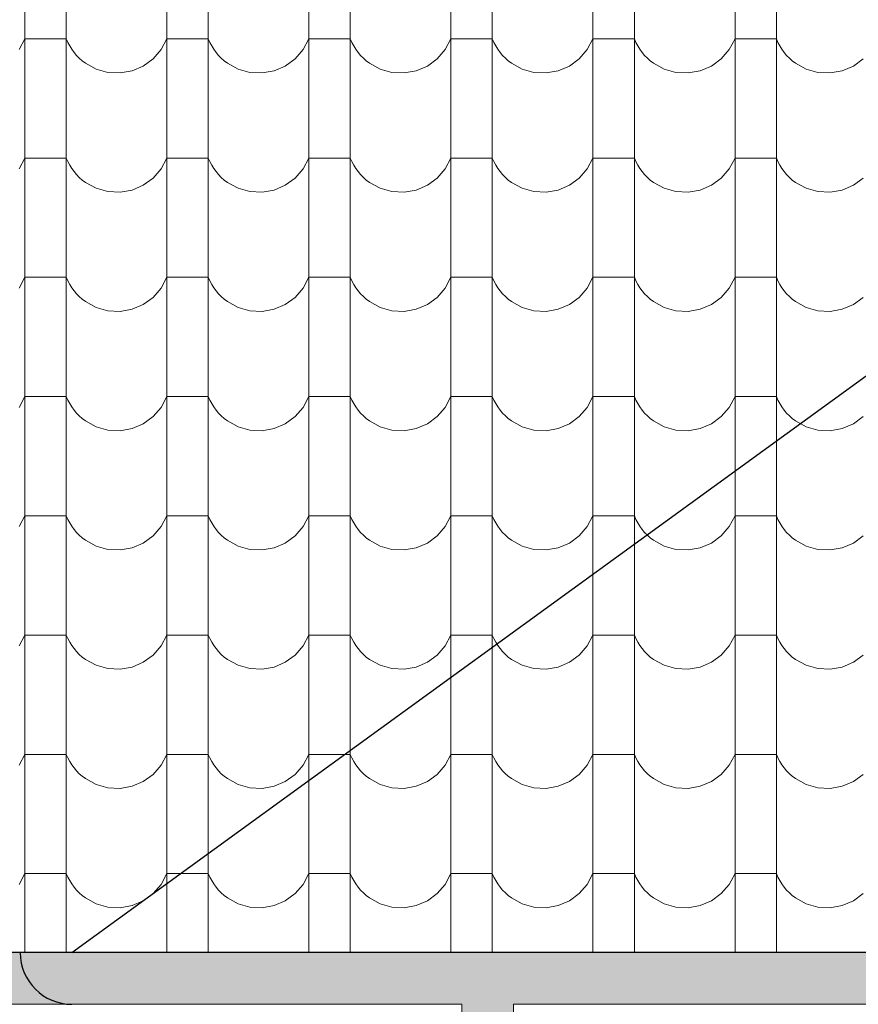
# Model space of a CAD drawing. Header units: millimetres. Extents: x -61343 to 9939, y -6894 to 7453.
# Tile 157 of 255: x -5345 to -5150, y -3588 to -3360. Entities that reach past the tile are written whole.
import ezdxf

# ---------------------------------------------------------------- set-up
doc = ezdxf.new("R2010")
doc.units = ezdxf.units.MM
doc.header["$MEASUREMENT"] = 0
doc.layers.add('810-G Ogólne', color=7, linetype='Continuous')
doc.layers.add('990-D Import IFC', color=7, linetype='Continuous')

# ---------------------------------------------------------------- blocks, each defined once
blk = doc.blocks.new('*X1822', base_point=(515069.4, 47309.9))
at = {"layer": '990-D Import IFC', "color": 251, "linetype": 'Continuous', "lineweight": 13, "true_color": 0x6a6a6a}
for p, q in [((547361.4, -17508.1), (547361.4, -17785.1)), ((547457.5, -17508.1), (547457.5, -17785.1)), ((547691.4, -17508.1), (547691.4, -17785.1)), ((547787.5, -17508.1), (547787.5, -17785.1)), ((548021.4, -17508.1), (548021.4, -17785.1)), ((548117.5, -17508.1), (548117.5, -17785.1)), ((548351.4, -17508.1), (548351.4, -17785.1)), ((548447.5, -17508.1), (548447.5, -17785.1)), ((548681.4, -17508.1), (548681.4, -17785.1)), ((548777.5, -17508.1), (548777.5, -17785.1)), ((549011.4, -17508.1), (549011.4, -17785.1)), ((549107.5, -17508.1), (549107.5, -17785.1)), ((547348.1, -17641.2), (547361.4, -17616.2)), ((547409.4, -17616.2), (547361.4, -17616.2)), ((547457.5, -17616.2), (547409.4, -17616.2)), ((547457.5, -17616.2), (547461.1, -17624.5)), ((547461.1, -17624.5), (547465.4, -17632.6)), ((547465.4, -17632.6), (547470.2, -17640.3)), ((547678.1, -17641.2), (547691.4, -17616.2)), ((547739.4, -17616.2), (547691.4, -17616.2)), ((547787.5, -17616.2), (547739.4, -17616.2)), ((547787.5, -17616.2), (547791.1, -17624.5)), ((547791.1, -17624.5), (547795.4, -17632.6)), ((547795.4, -17632.6), (547800.2, -17640.3)), ((548008.1, -17641.2), (548021.4, -17616.2)), ((548069.4, -17616.2), (548021.4, -17616.2)), ((548117.5, -17616.2), (548069.4, -17616.2)), ((548117.5, -17616.2), (548121.1, -17624.5)), ((548121.1, -17624.5), (548125.4, -17632.6)), ((548125.4, -17632.6), (548130.2, -17640.3)), ((548338.1, -17641.2), (548351.4, -17616.2)), ((548399.4, -17616.2), (548351.4, -17616.2)), ((548447.5, -17616.2), (548399.4, -17616.2)), ((548447.5, -17616.2), (548451.1, -17624.5)), ((548451.1, -17624.5), (548455.4, -17632.6)), ((548455.4, -17632.6), (548460.2, -17640.3)), ((548668.1, -17641.2), (548681.4, -17616.2)), ((548729.4, -17616.2), (548681.4, -17616.2)), ((548777.5, -17616.2), (548729.4, -17616.2)), ((548777.5, -17616.2), (548781.1, -17624.5)), ((548781.1, -17624.5), (548785.4, -17632.6)), ((548785.4, -17632.6), (548790.2, -17640.3)), ((548998.1, -17641.2), (549011.4, -17616.2)), ((549059.4, -17616.2), (549011.4, -17616.2)), ((549107.5, -17616.2), (549059.4, -17616.2)), ((549107.5, -17616.2), (549111.1, -17624.5)), ((549111.1, -17624.5), (549115.4, -17632.6)), ((549115.4, -17632.6), (549120.2, -17640.3)), ((547470.2, -17640.3), (547475.5, -17647.7)), ((547475.5, -17647.7), (547481.4, -17654.6)), ((547481.4, -17654.6), (547487.8, -17661.1)), ((547659.4, -17662.7), (547678.1, -17641.2)), ((547800.2, -17640.3), (547805.5, -17647.7)), ((547805.5, -17647.7), (547811.4, -17654.6)), ((547811.4, -17654.6), (547817.8, -17661.1)), ((547989.4, -17662.7), (548008.1, -17641.2)), ((548130.2, -17640.3), (548135.5, -17647.7)), ((548135.5, -17647.7), (548141.4, -17654.6)), ((548141.4, -17654.6), (548147.8, -17661.1)), ((548319.4, -17662.7), (548338.1, -17641.2)), ((548460.2, -17640.3), (548465.5, -17647.7)), ((548465.5, -17647.7), (548471.4, -17654.6)), ((548471.4, -17654.6), (548477.8, -17661.1)), ((548649.4, -17662.7), (548668.1, -17641.2)), ((548790.2, -17640.3), (548795.5, -17647.7)), ((548795.5, -17647.7), (548801.4, -17654.6)), ((548801.4, -17654.6), (548807.8, -17661.1)), ((548979.4, -17662.7), (548998.1, -17641.2)), ((549120.2, -17640.3), (549125.5, -17647.7)), ((549125.5, -17647.7), (549131.4, -17654.6)), ((549131.4, -17654.6), (549137.8, -17661.1)), ((547487.8, -17661.1), (547494.6, -17667.2)), ((547494.6, -17667.2), (547501.9, -17672.7)), ((547501.9, -17672.7), (547526.7, -17686.4)), ((547636.5, -17679.4), (547659.4, -17662.7)), ((547817.8, -17661.1), (547824.6, -17667.2)), ((547824.6, -17667.2), (547831.9, -17672.7)), ((547831.9, -17672.7), (547856.7, -17686.4)), ((547966.5, -17679.4), (547989.4, -17662.7)), ((548147.8, -17661.1), (548154.6, -17667.2)), ((548154.6, -17667.2), (548161.9, -17672.7)), ((548161.9, -17672.7), (548186.7, -17686.4)), ((548296.5, -17679.4), (548319.4, -17662.7)), ((548477.8, -17661.1), (548484.6, -17667.2)), ((548484.6, -17667.2), (548491.9, -17672.7)), ((548491.9, -17672.7), (548516.7, -17686.4)), ((548626.5, -17679.4), (548649.4, -17662.7)), ((548807.8, -17661.1), (548814.6, -17667.2)), ((548814.6, -17667.2), (548821.9, -17672.7)), ((548821.9, -17672.7), (548846.7, -17686.4)), ((548956.5, -17679.4), (548979.4, -17662.7)), ((549137.8, -17661.1), (549144.6, -17667.2)), ((549144.6, -17667.2), (549151.9, -17672.7)), ((549151.9, -17672.7), (549176.7, -17686.4)), ((549286.5, -17679.4), (549309.4, -17662.7)), ((547526.7, -17686.4), (547554.1, -17694.1)), ((547554.1, -17694.1), (547582.4, -17695.5)), ((547582.4, -17695.5), (547610.4, -17690.5)), ((547610.4, -17690.5), (547636.5, -17679.4)), ((547856.7, -17686.4), (547884.1, -17694.1)), ((547884.1, -17694.1), (547912.4, -17695.5)), ((547912.4, -17695.5), (547940.4, -17690.5)), ((547940.4, -17690.5), (547966.5, -17679.4)), ((548186.7, -17686.4), (548214.1, -17694.1)), ((548214.1, -17694.1), (548242.4, -17695.5)), ((548242.4, -17695.5), (548270.4, -17690.5)), ((548270.4, -17690.5), (548296.5, -17679.4)), ((548516.7, -17686.4), (548544.1, -17694.1)), ((548544.1, -17694.1), (548572.4, -17695.5)), ((548572.4, -17695.5), (548600.4, -17690.5)), ((548600.4, -17690.5), (548626.5, -17679.4)), ((548846.7, -17686.4), (548874.1, -17694.1)), ((548874.1, -17694.1), (548902.4, -17695.5)), ((548902.4, -17695.5), (548930.4, -17690.5)), ((548930.4, -17690.5), (548956.5, -17679.4)), ((549176.7, -17686.4), (549204.1, -17694.1)), ((549204.1, -17694.1), (549232.4, -17695.5)), ((549232.4, -17695.5), (549260.4, -17690.5)), ((549260.4, -17690.5), (549286.5, -17679.4)), ((547361.4, -17785.1), (547361.4, -18062.1)), ((547457.5, -17785.1), (547457.5, -18062.1)), ((547691.4, -17785.1), (547691.4, -18062.1)), ((547787.5, -17785.1), (547787.5, -18062.1)), ((548021.4, -17785.1), (548021.4, -18062.1)), ((548117.5, -17785.1), (548117.5, -18062.1)), ((548351.4, -17785.1), (548351.4, -18062.1)), ((548447.5, -17785.1), (548447.5, -18062.1)), ((548681.4, -17785.1), (548681.4, -18062.1)), ((548777.5, -17785.1), (548777.5, -18062.1)), ((549011.4, -17785.1), (549011.4, -18062.1)), ((549107.5, -17785.1), (549107.5, -18062.1)), ((547348.1, -17918.2), (547361.4, -17893.2)), ((547409.4, -17893.2), (547361.4, -17893.2)), ((547457.5, -17893.2), (547409.4, -17893.2)), ((547457.5, -17893.2), (547461.1, -17901.5)), ((547461.1, -17901.5), (547465.4, -17909.6)), ((547678.1, -17918.2), (547691.4, -17893.2)), ((547739.4, -17893.2), (547691.4, -17893.2)), ((547787.5, -17893.2), (547739.4, -17893.2)), ((547787.5, -17893.2), (547791.1, -17901.5)), ((547791.1, -17901.5), (547795.4, -17909.6)), ((548008.1, -17918.2), (548021.4, -17893.2)), ((548069.4, -17893.2), (548021.4, -17893.2)), ((548117.5, -17893.2), (548069.4, -17893.2)), ((548117.5, -17893.2), (548121.1, -17901.5)), ((548121.1, -17901.5), (548125.4, -17909.6)), ((548338.1, -17918.2), (548351.4, -17893.2)), ((548399.4, -17893.2), (548351.4, -17893.2)), ((548447.5, -17893.2), (548399.4, -17893.2)), ((548447.5, -17893.2), (548451.1, -17901.5)), ((548451.1, -17901.5), (548455.4, -17909.6)), ((548668.1, -17918.2), (548681.4, -17893.2)), ((548729.4, -17893.2), (548681.4, -17893.2)), ((548777.5, -17893.2), (548729.4, -17893.2)), ((548777.5, -17893.2), (548781.1, -17901.5)), ((548781.1, -17901.5), (548785.4, -17909.6)), ((548998.1, -17918.2), (549011.4, -17893.2)), ((549059.4, -17893.2), (549011.4, -17893.2)), ((549107.5, -17893.2), (549059.4, -17893.2)), ((549107.5, -17893.2), (549111.1, -17901.5)), ((549111.1, -17901.5), (549115.4, -17909.6)), ((547465.4, -17909.6), (547470.2, -17917.3)), ((547470.2, -17917.3), (547475.5, -17924.7)), ((547475.5, -17924.7), (547481.4, -17931.6)), ((547659.4, -17939.7), (547678.1, -17918.2)), ((547795.4, -17909.6), (547800.2, -17917.3)), ((547800.2, -17917.3), (547805.5, -17924.7)), ((547805.5, -17924.7), (547811.4, -17931.6)), ((547989.4, -17939.7), (548008.1, -17918.2)), ((548125.4, -17909.6), (548130.2, -17917.3)), ((548130.2, -17917.3), (548135.5, -17924.7)), ((548135.5, -17924.7), (548141.4, -17931.6)), ((548319.4, -17939.7), (548338.1, -17918.2)), ((548455.4, -17909.6), (548460.2, -17917.3)), ((548460.2, -17917.3), (548465.5, -17924.7)), ((548465.5, -17924.7), (548471.4, -17931.6)), ((548649.4, -17939.7), (548668.1, -17918.2)), ((548785.4, -17909.6), (548790.2, -17917.3)), ((548790.2, -17917.3), (548795.5, -17924.7)), ((548795.5, -17924.7), (548801.4, -17931.6)), ((548979.4, -17939.7), (548998.1, -17918.2)), ((549115.4, -17909.6), (549120.2, -17917.3)), ((549120.2, -17917.3), (549125.5, -17924.7)), ((549125.5, -17924.7), (549131.4, -17931.6)), ((547481.4, -17931.6), (547487.8, -17938.1)), ((547487.8, -17938.1), (547494.6, -17944.2)), ((547494.6, -17944.2), (547501.9, -17949.7)), ((547501.9, -17949.7), (547526.7, -17963.4)), ((547636.5, -17956.4), (547659.4, -17939.7)), ((547811.4, -17931.6), (547817.8, -17938.1)), ((547817.8, -17938.1), (547824.6, -17944.2)), ((547824.6, -17944.2), (547831.9, -17949.7)), ((547831.9, -17949.7), (547856.7, -17963.4)), ((547966.5, -17956.4), (547989.4, -17939.7)), ((548141.4, -17931.6), (548147.8, -17938.1)), ((548147.8, -17938.1), (548154.6, -17944.2)), ((548154.6, -17944.2), (548161.9, -17949.7)), ((548161.9, -17949.7), (548186.7, -17963.4)), ((548296.5, -17956.4), (548319.4, -17939.7)), ((548471.4, -17931.6), (548477.8, -17938.1)), ((548477.8, -17938.1), (548484.6, -17944.2)), ((548484.6, -17944.2), (548491.9, -17949.7)), ((548491.9, -17949.7), (548516.7, -17963.4)), ((548626.5, -17956.4), (548649.4, -17939.7)), ((548801.4, -17931.6), (548807.8, -17938.1)), ((548807.8, -17938.1), (548814.6, -17944.2)), ((548814.6, -17944.2), (548821.9, -17949.7)), ((548821.9, -17949.7), (548846.7, -17963.4)), ((548956.5, -17956.4), (548979.4, -17939.7)), ((549131.4, -17931.6), (549137.8, -17938.1)), ((549137.8, -17938.1), (549144.6, -17944.2)), ((549144.6, -17944.2), (549151.9, -17949.7)), ((549151.9, -17949.7), (549176.7, -17963.4)), ((549286.5, -17956.4), (549309.4, -17939.7)), ((547526.7, -17963.4), (547554.1, -17971.1)), ((547554.1, -17971.1), (547582.4, -17972.5)), ((547582.4, -17972.5), (547610.4, -17967.5)), ((547610.4, -17967.5), (547636.5, -17956.4)), ((547856.7, -17963.4), (547884.1, -17971.1)), ((547884.1, -17971.1), (547912.4, -17972.5)), ((547912.4, -17972.5), (547940.4, -17967.5)), ((547940.4, -17967.5), (547966.5, -17956.4)), ((548186.7, -17963.4), (548214.1, -17971.1)), ((548214.1, -17971.1), (548242.4, -17972.5)), ((548242.4, -17972.5), (548270.4, -17967.5)), ((548270.4, -17967.5), (548296.5, -17956.4)), ((548516.7, -17963.4), (548544.1, -17971.1)), ((548544.1, -17971.1), (548572.4, -17972.5)), ((548572.4, -17972.5), (548600.4, -17967.5)), ((548600.4, -17967.5), (548626.5, -17956.4)), ((548846.7, -17963.4), (548874.1, -17971.1)), ((548874.1, -17971.1), (548902.4, -17972.5)), ((548902.4, -17972.5), (548930.4, -17967.5)), ((548930.4, -17967.5), (548956.5, -17956.4)), ((549176.7, -17963.4), (549204.1, -17971.1)), ((549204.1, -17971.1), (549232.4, -17972.5)), ((549232.4, -17972.5), (549260.4, -17967.5)), ((549260.4, -17967.5), (549286.5, -17956.4)), ((547361.4, -18062.1), (547361.4, -18339.1)), ((547457.5, -18062.1), (547457.5, -18339.1)), ((547691.4, -18062.1), (547691.4, -18339.1)), ((547787.5, -18062.1), (547787.5, -18339.1)), ((548021.4, -18062.1), (548021.4, -18339.1)), ((548117.5, -18062.1), (548117.5, -18339.1)), ((548351.4, -18062.1), (548351.4, -18339.1)), ((548447.5, -18062.1), (548447.5, -18339.1)), ((548681.4, -18062.1), (548681.4, -18339.1)), ((548777.5, -18062.1), (548777.5, -18339.1)), ((549011.4, -18062.1), (549011.4, -18339.1)), ((549107.5, -18062.1), (549107.5, -18339.1)), ((547348.1, -18195.2), (547361.4, -18170.2)), ((547409.4, -18170.2), (547361.4, -18170.2)), ((547457.5, -18170.2), (547409.4, -18170.2)), ((547457.5, -18170.2), (547461.1, -18178.5)), ((547461.1, -18178.5), (547465.4, -18186.6)), ((547678.1, -18195.2), (547691.4, -18170.2)), ((547739.4, -18170.2), (547691.4, -18170.2)), ((547787.5, -18170.2), (547739.4, -18170.2)), ((547787.5, -18170.2), (547791.1, -18178.5)), ((547791.1, -18178.5), (547795.4, -18186.6)), ((548008.1, -18195.2), (548021.4, -18170.2)), ((548069.4, -18170.2), (548021.4, -18170.2)), ((548117.5, -18170.2), (548069.4, -18170.2)), ((548117.5, -18170.2), (548121.1, -18178.5)), ((548121.1, -18178.5), (548125.4, -18186.6)), ((548338.1, -18195.2), (548351.4, -18170.2)), ((548399.4, -18170.2), (548351.4, -18170.2)), ((548447.5, -18170.2), (548399.4, -18170.2)), ((548447.5, -18170.2), (548451.1, -18178.5)), ((548451.1, -18178.5), (548455.4, -18186.6)), ((548668.1, -18195.2), (548681.4, -18170.2)), ((548729.4, -18170.2), (548681.4, -18170.2)), ((548777.5, -18170.2), (548729.4, -18170.2)), ((548777.5, -18170.2), (548781.1, -18178.5)), ((548781.1, -18178.5), (548785.4, -18186.6)), ((548998.1, -18195.2), (549011.4, -18170.2)), ((549059.4, -18170.2), (549011.4, -18170.2)), ((549107.5, -18170.2), (549059.4, -18170.2)), ((549107.5, -18170.2), (549111.1, -18178.5)), ((549111.1, -18178.5), (549115.4, -18186.6)), ((547465.4, -18186.6), (547470.2, -18194.3)), ((547470.2, -18194.3), (547475.5, -18201.7)), ((547475.5, -18201.7), (547481.4, -18208.6)), ((547659.4, -18216.7), (547678.1, -18195.2)), ((547795.4, -18186.6), (547800.2, -18194.3)), ((547800.2, -18194.3), (547805.5, -18201.7)), ((547805.5, -18201.7), (547811.4, -18208.6)), ((547989.4, -18216.7), (548008.1, -18195.2)), ((548125.4, -18186.6), (548130.2, -18194.3)), ((548130.2, -18194.3), (548135.5, -18201.7)), ((548135.5, -18201.7), (548141.4, -18208.6)), ((548319.4, -18216.7), (548338.1, -18195.2)), ((548455.4, -18186.6), (548460.2, -18194.3)), ((548460.2, -18194.3), (548465.5, -18201.7)), ((548465.5, -18201.7), (548471.4, -18208.6)), ((548649.4, -18216.7), (548668.1, -18195.2)), ((548785.4, -18186.6), (548790.2, -18194.3)), ((548790.2, -18194.3), (548795.5, -18201.7)), ((548795.5, -18201.7), (548801.4, -18208.6)), ((548979.4, -18216.7), (548998.1, -18195.2)), ((549115.4, -18186.6), (549120.2, -18194.3)), ((549120.2, -18194.3), (549125.5, -18201.7)), ((549125.5, -18201.7), (549131.4, -18208.6)), ((547481.4, -18208.6), (547487.8, -18215.1)), ((547487.8, -18215.1), (547494.6, -18221.2)), ((547494.6, -18221.2), (547501.9, -18226.7)), ((547501.9, -18226.7), (547526.7, -18240.4)), ((547636.5, -18233.4), (547659.4, -18216.7)), ((547811.4, -18208.6), (547817.8, -18215.1)), ((547817.8, -18215.1), (547824.6, -18221.2)), ((547824.6, -18221.2), (547831.9, -18226.7)), ((547831.9, -18226.7), (547856.7, -18240.4)), ((547966.5, -18233.4), (547989.4, -18216.7)), ((548141.4, -18208.6), (548147.8, -18215.1)), ((548147.8, -18215.1), (548154.6, -18221.2)), ((548154.6, -18221.2), (548161.9, -18226.7)), ((548161.9, -18226.7), (548186.7, -18240.4)), ((548296.5, -18233.4), (548319.4, -18216.7)), ((548471.4, -18208.6), (548477.8, -18215.1)), ((548477.8, -18215.1), (548484.6, -18221.2)), ((548484.6, -18221.2), (548491.9, -18226.7)), ((548491.9, -18226.7), (548516.7, -18240.4)), ((548626.5, -18233.4), (548649.4, -18216.7)), ((548801.4, -18208.6), (548807.8, -18215.1)), ((548807.8, -18215.1), (548814.6, -18221.2)), ((548814.6, -18221.2), (548821.9, -18226.7)), ((548821.9, -18226.7), (548846.7, -18240.4)), ((548956.5, -18233.4), (548979.4, -18216.7)), ((549131.4, -18208.6), (549137.8, -18215.1)), ((549137.8, -18215.1), (549144.6, -18221.2)), ((549144.6, -18221.2), (549151.9, -18226.7)), ((549151.9, -18226.7), (549176.7, -18240.4)), ((549286.5, -18233.4), (549309.4, -18216.7)), ((547526.7, -18240.4), (547554.1, -18248.1)), ((547554.1, -18248.1), (547582.4, -18249.5)), ((547582.4, -18249.5), (547610.4, -18244.5)), ((547610.4, -18244.5), (547636.5, -18233.4)), ((547856.7, -18240.4), (547884.1, -18248.1)), ((547884.1, -18248.1), (547912.4, -18249.5)), ((547912.4, -18249.5), (547940.4, -18244.5)), ((547940.4, -18244.5), (547966.5, -18233.4)), ((548186.7, -18240.4), (548214.1, -18248.1)), ((548214.1, -18248.1), (548242.4, -18249.5)), ((548242.4, -18249.5), (548270.4, -18244.5)), ((548270.4, -18244.5), (548296.5, -18233.4)), ((548516.7, -18240.4), (548544.1, -18248.1)), ((548544.1, -18248.1), (548572.4, -18249.5)), ((548572.4, -18249.5), (548600.4, -18244.5)), ((548600.4, -18244.5), (548626.5, -18233.4)), ((548846.7, -18240.4), (548874.1, -18248.1)), ((548874.1, -18248.1), (548902.4, -18249.5)), ((548902.4, -18249.5), (548930.4, -18244.5)), ((548930.4, -18244.5), (548956.5, -18233.4)), ((549176.7, -18240.4), (549204.1, -18248.1)), ((549204.1, -18248.1), (549232.4, -18249.5)), ((549232.4, -18249.5), (549260.4, -18244.5)), ((549260.4, -18244.5), (549286.5, -18233.4)), ((547361.4, -18339.1), (547361.4, -18616.1)), ((547457.5, -18339.1), (547457.5, -18616.1)), ((547691.4, -18339.1), (547691.4, -18616.1)), ((547787.5, -18339.1), (547787.5, -18616.1)), ((548021.4, -18339.1), (548021.4, -18616.1)), ((548117.5, -18339.1), (548117.5, -18616.1)), ((548351.4, -18339.1), (548351.4, -18616.1)), ((548447.5, -18339.1), (548447.5, -18616.1)), ((548681.4, -18339.1), (548681.4, -18616.1)), ((548777.5, -18339.1), (548777.5, -18616.1)), ((549011.4, -18339.1), (549011.4, -18616.1)), ((549107.5, -18339.1), (549107.5, -18616.1)), ((547348.1, -18472.2), (547361.4, -18447.2)), ((547409.4, -18447.2), (547361.4, -18447.2)), ((547457.5, -18447.2), (547409.4, -18447.2)), ((547457.5, -18447.2), (547461.1, -18455.5)), ((547461.1, -18455.5), (547465.4, -18463.6)), ((547678.1, -18472.2), (547691.4, -18447.2)), ((547739.4, -18447.2), (547691.4, -18447.2)), ((547787.5, -18447.2), (547739.4, -18447.2)), ((547787.5, -18447.2), (547791.1, -18455.5)), ((547791.1, -18455.5), (547795.4, -18463.6)), ((548008.1, -18472.2), (548021.4, -18447.2)), ((548069.4, -18447.2), (548021.4, -18447.2)), ((548117.5, -18447.2), (548069.4, -18447.2)), ((548117.5, -18447.2), (548121.1, -18455.5)), ((548121.1, -18455.5), (548125.4, -18463.6)), ((548338.1, -18472.2), (548351.4, -18447.2)), ((548399.4, -18447.2), (548351.4, -18447.2)), ((548447.5, -18447.2), (548399.4, -18447.2)), ((548447.5, -18447.2), (548451.1, -18455.5)), ((548451.1, -18455.5), (548455.4, -18463.6)), ((548668.1, -18472.2), (548681.4, -18447.2)), ((548729.4, -18447.2), (548681.4, -18447.2)), ((548777.5, -18447.2), (548729.4, -18447.2)), ((548777.5, -18447.2), (548781.1, -18455.5)), ((548781.1, -18455.5), (548785.4, -18463.6)), ((548998.1, -18472.2), (549011.4, -18447.2)), ((549059.4, -18447.2), (549011.4, -18447.2)), ((549107.5, -18447.2), (549059.4, -18447.2)), ((549107.5, -18447.2), (549111.1, -18455.5)), ((549111.1, -18455.5), (549115.4, -18463.6)), ((547465.4, -18463.6), (547470.2, -18471.3)), ((547470.2, -18471.3), (547475.5, -18478.7)), ((547475.5, -18478.7), (547481.4, -18485.6)), ((547659.4, -18493.7), (547678.1, -18472.2)), ((547795.4, -18463.6), (547800.2, -18471.3)), ((547800.2, -18471.3), (547805.5, -18478.7)), ((547805.5, -18478.7), (547811.4, -18485.6)), ((547989.4, -18493.7), (548008.1, -18472.2)), ((548125.4, -18463.6), (548130.2, -18471.3)), ((548130.2, -18471.3), (548135.5, -18478.7)), ((548135.5, -18478.7), (548141.4, -18485.6)), ((548319.4, -18493.7), (548338.1, -18472.2)), ((548455.4, -18463.6), (548460.2, -18471.3)), ((548460.2, -18471.3), (548465.5, -18478.7)), ((548465.5, -18478.7), (548471.4, -18485.6)), ((548649.4, -18493.7), (548668.1, -18472.2)), ((548785.4, -18463.6), (548790.2, -18471.3)), ((548790.2, -18471.3), (548795.5, -18478.7)), ((548795.5, -18478.7), (548801.4, -18485.6)), ((548979.4, -18493.7), (548998.1, -18472.2)), ((549115.4, -18463.6), (549120.2, -18471.3)), ((549120.2, -18471.3), (549125.5, -18478.7)), ((549125.5, -18478.7), (549131.4, -18485.6)), ((547481.4, -18485.6), (547487.8, -18492.1)), ((547487.8, -18492.1), (547494.6, -18498.2)), ((547494.6, -18498.2), (547501.9, -18503.7)), ((547636.5, -18510.4), (547659.4, -18493.7)), ((547811.4, -18485.6), (547817.8, -18492.1)), ((547817.8, -18492.1), (547824.6, -18498.2)), ((547824.6, -18498.2), (547831.9, -18503.7)), ((547966.5, -18510.4), (547989.4, -18493.7)), ((548141.4, -18485.6), (548147.8, -18492.1)), ((548147.8, -18492.1), (548154.6, -18498.2)), ((548154.6, -18498.2), (548161.9, -18503.7)), ((548296.5, -18510.4), (548319.4, -18493.7)), ((548471.4, -18485.6), (548477.8, -18492.1)), ((548477.8, -18492.1), (548484.6, -18498.2)), ((548484.6, -18498.2), (548491.9, -18503.7)), ((548626.5, -18510.4), (548649.4, -18493.7)), ((548801.4, -18485.6), (548807.8, -18492.1)), ((548807.8, -18492.1), (548814.6, -18498.2)), ((548814.6, -18498.2), (548821.9, -18503.7)), ((548956.5, -18510.4), (548979.4, -18493.7)), ((549131.4, -18485.6), (549137.8, -18492.1)), ((549137.8, -18492.1), (549144.6, -18498.2)), ((549144.6, -18498.2), (549151.9, -18503.7)), ((549286.5, -18510.4), (549309.4, -18493.7)), ((547501.9, -18503.7), (547526.7, -18517.4)), ((547526.7, -18517.4), (547554.1, -18525.1)), ((547554.1, -18525.1), (547582.4, -18526.5)), ((547582.4, -18526.5), (547610.4, -18521.5)), ((547610.4, -18521.5), (547636.5, -18510.4)), ((547831.9, -18503.7), (547856.7, -18517.4)), ((547856.7, -18517.4), (547884.1, -18525.1)), ((547884.1, -18525.1), (547912.4, -18526.5)), ((547912.4, -18526.5), (547940.4, -18521.5)), ((547940.4, -18521.5), (547966.5, -18510.4)), ((548161.9, -18503.7), (548186.7, -18517.4)), ((548186.7, -18517.4), (548214.1, -18525.1)), ((548214.1, -18525.1), (548242.4, -18526.5)), ((548242.4, -18526.5), (548270.4, -18521.5)), ((548270.4, -18521.5), (548296.5, -18510.4)), ((548491.9, -18503.7), (548516.7, -18517.4)), ((548516.7, -18517.4), (548544.1, -18525.1)), ((548544.1, -18525.1), (548572.4, -18526.5)), ((548572.4, -18526.5), (548600.4, -18521.5)), ((548600.4, -18521.5), (548626.5, -18510.4)), ((548821.9, -18503.7), (548846.7, -18517.4)), ((548846.7, -18517.4), (548874.1, -18525.1)), ((548874.1, -18525.1), (548902.4, -18526.5)), ((548902.4, -18526.5), (548930.4, -18521.5)), ((548930.4, -18521.5), (548956.5, -18510.4)), ((549151.9, -18503.7), (549176.7, -18517.4)), ((549176.7, -18517.4), (549204.1, -18525.1)), ((549204.1, -18525.1), (549232.4, -18526.5)), ((549232.4, -18526.5), (549260.4, -18521.5)), ((549260.4, -18521.5), (549286.5, -18510.4)), ((547361.4, -18616.1), (547361.4, -18893.1)), ((547457.5, -18616.1), (547457.5, -18893.1)), ((547691.4, -18616.1), (547691.4, -18893.1)), ((547787.5, -18616.1), (547787.5, -18893.1)), ((548021.4, -18616.1), (548021.4, -18893.1)), ((548117.5, -18616.1), (548117.5, -18893.1)), ((548351.4, -18616.1), (548351.4, -18893.1)), ((548447.5, -18616.1), (548447.5, -18893.1)), ((548681.4, -18616.1), (548681.4, -18893.1)), ((548777.5, -18616.1), (548777.5, -18893.1)), ((549011.4, -18616.1), (549011.4, -18893.1)), ((549107.5, -18616.1), (549107.5, -18893.1)), ((547348.1, -18749.2), (547361.4, -18724.2)), ((547409.4, -18724.2), (547361.4, -18724.2)), ((547457.5, -18724.2), (547409.4, -18724.2)), ((547457.5, -18724.2), (547461.1, -18732.5)), ((547678.1, -18749.2), (547691.4, -18724.2)), ((547739.4, -18724.2), (547691.4, -18724.2)), ((547787.5, -18724.2), (547739.4, -18724.2)), ((547787.5, -18724.2), (547791.1, -18732.5)), ((548008.1, -18749.2), (548021.4, -18724.2)), ((548069.4, -18724.2), (548021.4, -18724.2)), ((548117.5, -18724.2), (548069.4, -18724.2)), ((548117.5, -18724.2), (548121.1, -18732.5)), ((548338.1, -18749.2), (548351.4, -18724.2)), ((548399.4, -18724.2), (548351.4, -18724.2)), ((548447.5, -18724.2), (548399.4, -18724.2)), ((548447.5, -18724.2), (548451.1, -18732.5)), ((548668.1, -18749.2), (548681.4, -18724.2)), ((548729.4, -18724.2), (548681.4, -18724.2)), ((548777.5, -18724.2), (548729.4, -18724.2)), ((548777.5, -18724.2), (548781.1, -18732.5)), ((548998.1, -18749.2), (549011.4, -18724.2)), ((549059.4, -18724.2), (549011.4, -18724.2)), ((549107.5, -18724.2), (549059.4, -18724.2)), ((549107.5, -18724.2), (549111.1, -18732.5)), ((547461.1, -18732.5), (547465.4, -18740.6)), ((547465.4, -18740.6), (547470.2, -18748.3)), ((547470.2, -18748.3), (547475.5, -18755.7)), ((547659.4, -18770.7), (547678.1, -18749.2)), ((547791.1, -18732.5), (547795.4, -18740.6)), ((547795.4, -18740.6), (547800.2, -18748.3)), ((547800.2, -18748.3), (547805.5, -18755.7)), ((547989.4, -18770.7), (548008.1, -18749.2)), ((548121.1, -18732.5), (548125.4, -18740.6)), ((548125.4, -18740.6), (548130.2, -18748.3)), ((548130.2, -18748.3), (548135.5, -18755.7)), ((548319.4, -18770.7), (548338.1, -18749.2)), ((548451.1, -18732.5), (548455.4, -18740.6)), ((548455.4, -18740.6), (548460.2, -18748.3)), ((548460.2, -18748.3), (548465.5, -18755.7)), ((548649.4, -18770.7), (548668.1, -18749.2)), ((548781.1, -18732.5), (548785.4, -18740.6)), ((548785.4, -18740.6), (548790.2, -18748.3)), ((548790.2, -18748.3), (548795.5, -18755.7)), ((548979.4, -18770.7), (548998.1, -18749.2)), ((549111.1, -18732.5), (549115.4, -18740.6)), ((549115.4, -18740.6), (549120.2, -18748.3)), ((549120.2, -18748.3), (549125.5, -18755.7)), ((547475.5, -18755.7), (547481.4, -18762.6)), ((547481.4, -18762.6), (547487.8, -18769.1)), ((547487.8, -18769.1), (547494.6, -18775.2)), ((547494.6, -18775.2), (547501.9, -18780.7)), ((547636.5, -18787.4), (547659.4, -18770.7)), ((547805.5, -18755.7), (547811.4, -18762.6)), ((547811.4, -18762.6), (547817.8, -18769.1)), ((547817.8, -18769.1), (547824.6, -18775.2)), ((547824.6, -18775.2), (547831.9, -18780.7)), ((547966.5, -18787.4), (547989.4, -18770.7)), ((548135.5, -18755.7), (548141.4, -18762.6)), ((548141.4, -18762.6), (548147.8, -18769.1)), ((548147.8, -18769.1), (548154.6, -18775.2)), ((548154.6, -18775.2), (548161.9, -18780.7)), ((548296.5, -18787.4), (548319.4, -18770.7)), ((548465.5, -18755.7), (548471.4, -18762.6)), ((548471.4, -18762.6), (548477.8, -18769.1)), ((548477.8, -18769.1), (548484.6, -18775.2)), ((548484.6, -18775.2), (548491.9, -18780.7)), ((548626.5, -18787.4), (548649.4, -18770.7)), ((548795.5, -18755.7), (548801.4, -18762.6)), ((548801.4, -18762.6), (548807.8, -18769.1)), ((548807.8, -18769.1), (548814.6, -18775.2)), ((548814.6, -18775.2), (548821.9, -18780.7)), ((548956.5, -18787.4), (548979.4, -18770.7)), ((549125.5, -18755.7), (549131.4, -18762.6)), ((549131.4, -18762.6), (549137.8, -18769.1)), ((549137.8, -18769.1), (549144.6, -18775.2)), ((549144.6, -18775.2), (549151.9, -18780.7)), ((549286.5, -18787.4), (549309.4, -18770.7)), ((547501.9, -18780.7), (547526.7, -18794.4)), ((547526.7, -18794.4), (547554.1, -18802.1)), ((547582.4, -18803.5), (547610.4, -18798.5)), ((547610.4, -18798.5), (547636.5, -18787.4)), ((547831.9, -18780.7), (547856.7, -18794.4)), ((547856.7, -18794.4), (547884.1, -18802.1)), ((547912.4, -18803.5), (547940.4, -18798.5)), ((547940.4, -18798.5), (547966.5, -18787.4)), ((548161.9, -18780.7), (548186.7, -18794.4)), ((548186.7, -18794.4), (548214.1, -18802.1)), ((548242.4, -18803.5), (548270.4, -18798.5)), ((548270.4, -18798.5), (548296.5, -18787.4)), ((548491.9, -18780.7), (548516.7, -18794.4)), ((548516.7, -18794.4), (548544.1, -18802.1)), ((548572.4, -18803.5), (548600.4, -18798.5)), ((548600.4, -18798.5), (548626.5, -18787.4)), ((548821.9, -18780.7), (548846.7, -18794.4)), ((548846.7, -18794.4), (548874.1, -18802.1)), ((548902.4, -18803.5), (548930.4, -18798.5)), ((548930.4, -18798.5), (548956.5, -18787.4)), ((549151.9, -18780.7), (549176.7, -18794.4)), ((549176.7, -18794.4), (549204.1, -18802.1)), ((549232.4, -18803.5), (549260.4, -18798.5)), ((549260.4, -18798.5), (549286.5, -18787.4)), ((547554.1, -18802.1), (547582.4, -18803.5)), ((547884.1, -18802.1), (547912.4, -18803.5)), ((548214.1, -18802.1), (548242.4, -18803.5)), ((548544.1, -18802.1), (548572.4, -18803.5)), ((548874.1, -18802.1), (548902.4, -18803.5)), ((549204.1, -18802.1), (549232.4, -18803.5)), ((547361.4, -18893.1), (547361.4, -19170.1)), ((547457.5, -18893.1), (547457.5, -19170.1)), ((547691.4, -18893.1), (547691.4, -19170.1)), ((547787.5, -18893.1), (547787.5, -19170.1)), ((548021.4, -18893.1), (548021.4, -19170.1)), ((548117.5, -18893.1), (548117.5, -19170.1)), ((548351.4, -18893.1), (548351.4, -19170.1)), ((548447.5, -18893.1), (548447.5, -19170.1)), ((548681.4, -18893.1), (548681.4, -19170.1)), ((548777.5, -18893.1), (548777.5, -19170.1)), ((549011.4, -18893.1), (549011.4, -19170.1)), ((549107.5, -18893.1), (549107.5, -19170.1)), ((547348.1, -19026.2), (547361.4, -19001.2)), ((547409.4, -19001.2), (547361.4, -19001.2)), ((547457.5, -19001.2), (547409.4, -19001.2)), ((547457.5, -19001.2), (547461.1, -19009.5)), ((547678.1, -19026.2), (547691.4, -19001.2)), ((547739.4, -19001.2), (547691.4, -19001.2)), ((547787.5, -19001.2), (547739.4, -19001.2)), ((547787.5, -19001.2), (547791.1, -19009.5)), ((548008.1, -19026.2), (548021.4, -19001.2)), ((548069.4, -19001.2), (548021.4, -19001.2)), ((548117.5, -19001.2), (548069.4, -19001.2)), ((548117.5, -19001.2), (548121.1, -19009.5)), ((548338.1, -19026.2), (548351.4, -19001.2)), ((548399.4, -19001.2), (548351.4, -19001.2)), ((548447.5, -19001.2), (548399.4, -19001.2)), ((548447.5, -19001.2), (548451.1, -19009.5)), ((548668.1, -19026.2), (548681.4, -19001.2)), ((548729.4, -19001.2), (548681.4, -19001.2)), ((548777.5, -19001.2), (548729.4, -19001.2)), ((548777.5, -19001.2), (548781.1, -19009.5)), ((548998.1, -19026.2), (549011.4, -19001.2)), ((549059.4, -19001.2), (549011.4, -19001.2)), ((549107.5, -19001.2), (549059.4, -19001.2)), ((549107.5, -19001.2), (549111.1, -19009.5)), ((547461.1, -19009.5), (547465.4, -19017.6)), ((547465.4, -19017.6), (547470.2, -19025.3)), ((547470.2, -19025.3), (547475.5, -19032.7)), ((547659.4, -19047.7), (547678.1, -19026.2)), ((547791.1, -19009.5), (547795.4, -19017.6)), ((547795.4, -19017.6), (547800.2, -19025.3)), ((547800.2, -19025.3), (547805.5, -19032.7)), ((547989.4, -19047.7), (548008.1, -19026.2)), ((548121.1, -19009.5), (548125.4, -19017.6)), ((548125.4, -19017.6), (548130.2, -19025.3)), ((548130.2, -19025.3), (548135.5, -19032.7)), ((548319.4, -19047.7), (548338.1, -19026.2)), ((548451.1, -19009.5), (548455.4, -19017.6)), ((548455.4, -19017.6), (548460.2, -19025.3)), ((548460.2, -19025.3), (548465.5, -19032.7)), ((548649.4, -19047.7), (548668.1, -19026.2)), ((548781.1, -19009.5), (548785.4, -19017.6)), ((548785.4, -19017.6), (548790.2, -19025.3)), ((548790.2, -19025.3), (548795.5, -19032.7)), ((548979.4, -19047.7), (548998.1, -19026.2)), ((549111.1, -19009.5), (549115.4, -19017.6)), ((549115.4, -19017.6), (549120.2, -19025.3)), ((549120.2, -19025.3), (549125.5, -19032.7)), ((547475.5, -19032.7), (547481.4, -19039.6)), ((547481.4, -19039.6), (547487.8, -19046.1)), ((547487.8, -19046.1), (547494.6, -19052.2)), ((547636.5, -19064.4), (547659.4, -19047.7)), ((547805.5, -19032.7), (547811.4, -19039.6)), ((547811.4, -19039.6), (547817.8, -19046.1)), ((547817.8, -19046.1), (547824.6, -19052.2)), ((547966.5, -19064.4), (547989.4, -19047.7)), ((548135.5, -19032.7), (548141.4, -19039.6)), ((548141.4, -19039.6), (548147.8, -19046.1)), ((548147.8, -19046.1), (548154.6, -19052.2)), ((548296.5, -19064.4), (548319.4, -19047.7)), ((548465.5, -19032.7), (548471.4, -19039.6)), ((548471.4, -19039.6), (548477.8, -19046.1)), ((548477.8, -19046.1), (548484.6, -19052.2)), ((548626.5, -19064.4), (548649.4, -19047.7)), ((548795.5, -19032.7), (548801.4, -19039.6)), ((548801.4, -19039.6), (548807.8, -19046.1)), ((548807.8, -19046.1), (548814.6, -19052.2)), ((548956.5, -19064.4), (548979.4, -19047.7)), ((549125.5, -19032.7), (549131.4, -19039.6)), ((549131.4, -19039.6), (549137.8, -19046.1)), ((549137.8, -19046.1), (549144.6, -19052.2)), ((549286.5, -19064.4), (549309.4, -19047.7)), ((547494.6, -19052.2), (547501.9, -19057.7)), ((547501.9, -19057.7), (547526.7, -19071.4)), ((547526.7, -19071.4), (547554.1, -19079.1)), ((547610.4, -19075.5), (547636.5, -19064.4)), ((547824.6, -19052.2), (547831.9, -19057.7)), ((547831.9, -19057.7), (547856.7, -19071.4)), ((547856.7, -19071.4), (547884.1, -19079.1)), ((547940.4, -19075.5), (547966.5, -19064.4)), ((548154.6, -19052.2), (548161.9, -19057.7)), ((548161.9, -19057.7), (548186.7, -19071.4)), ((548186.7, -19071.4), (548214.1, -19079.1)), ((548270.4, -19075.5), (548296.5, -19064.4)), ((548484.6, -19052.2), (548491.9, -19057.7)), ((548491.9, -19057.7), (548516.7, -19071.4)), ((548516.7, -19071.4), (548544.1, -19079.1)), ((548600.4, -19075.5), (548626.5, -19064.4)), ((548814.6, -19052.2), (548821.9, -19057.7)), ((548821.9, -19057.7), (548846.7, -19071.4)), ((548846.7, -19071.4), (548874.1, -19079.1)), ((548930.4, -19075.5), (548956.5, -19064.4)), ((549144.6, -19052.2), (549151.9, -19057.7)), ((549151.9, -19057.7), (549176.7, -19071.4)), ((549176.7, -19071.4), (549204.1, -19079.1)), ((549260.4, -19075.5), (549286.5, -19064.4)), ((547554.1, -19079.1), (547582.4, -19080.5)), ((547582.4, -19080.5), (547610.4, -19075.5)), ((547884.1, -19079.1), (547912.4, -19080.5)), ((547912.4, -19080.5), (547940.4, -19075.5)), ((548214.1, -19079.1), (548242.4, -19080.5)), ((548242.4, -19080.5), (548270.4, -19075.5)), ((548544.1, -19079.1), (548572.4, -19080.5)), ((548572.4, -19080.5), (548600.4, -19075.5)), ((548874.1, -19079.1), (548902.4, -19080.5)), ((548902.4, -19080.5), (548930.4, -19075.5)), ((549204.1, -19079.1), (549232.4, -19080.5)), ((549232.4, -19080.5), (549260.4, -19075.5)), ((547361.4, -19170.1), (547361.4, -19447.1)), ((547457.5, -19170.1), (547457.5, -19447.1)), ((547691.4, -19170.1), (547691.4, -19447.1)), ((547787.5, -19170.1), (547787.5, -19447.1)), ((548021.4, -19170.1), (548021.4, -19447.1)), ((548117.5, -19170.1), (548117.5, -19447.1)), ((548351.4, -19170.1), (548351.4, -19447.1)), ((548447.5, -19170.1), (548447.5, -19447.1)), ((548681.4, -19170.1), (548681.4, -19447.1)), ((548777.5, -19170.1), (548777.5, -19447.1)), ((549011.4, -19170.1), (549011.4, -19447.1)), ((549107.5, -19170.1), (549107.5, -19447.1)), ((547348.1, -19303.2), (547361.4, -19278.2)), ((547409.4, -19278.2), (547361.4, -19278.2)), ((547457.5, -19278.2), (547409.4, -19278.2)), ((547457.5, -19278.2), (547461.1, -19286.5)), ((547678.1, -19303.2), (547691.4, -19278.2)), ((547739.4, -19278.2), (547691.4, -19278.2)), ((547787.5, -19278.2), (547739.4, -19278.2)), ((547787.5, -19278.2), (547791.1, -19286.5)), ((548008.1, -19303.2), (548021.4, -19278.2)), ((548069.4, -19278.2), (548021.4, -19278.2)), ((548117.5, -19278.2), (548069.4, -19278.2)), ((548117.5, -19278.2), (548121.1, -19286.5)), ((548338.1, -19303.2), (548351.4, -19278.2)), ((548399.4, -19278.2), (548351.4, -19278.2)), ((548447.5, -19278.2), (548399.4, -19278.2)), ((548447.5, -19278.2), (548451.1, -19286.5)), ((548668.1, -19303.2), (548681.4, -19278.2)), ((548729.4, -19278.2), (548681.4, -19278.2)), ((548777.5, -19278.2), (548729.4, -19278.2)), ((548777.5, -19278.2), (548781.1, -19286.5)), ((548998.1, -19303.2), (549011.4, -19278.2)), ((549059.4, -19278.2), (549011.4, -19278.2)), ((549107.5, -19278.2), (549059.4, -19278.2)), ((549107.5, -19278.2), (549111.1, -19286.5)), ((547461.1, -19286.5), (547465.4, -19294.6)), ((547465.4, -19294.6), (547470.2, -19302.3)), ((547470.2, -19302.3), (547475.5, -19309.7)), ((547791.1, -19286.5), (547795.4, -19294.6)), ((547795.4, -19294.6), (547800.2, -19302.3)), ((547800.2, -19302.3), (547805.5, -19309.7)), ((548121.1, -19286.5), (548125.4, -19294.6)), ((548125.4, -19294.6), (548130.2, -19302.3)), ((548130.2, -19302.3), (548135.5, -19309.7)), ((548451.1, -19286.5), (548455.4, -19294.6)), ((548455.4, -19294.6), (548460.2, -19302.3)), ((548460.2, -19302.3), (548465.5, -19309.7)), ((548781.1, -19286.5), (548785.4, -19294.6)), ((548785.4, -19294.6), (548790.2, -19302.3)), ((548790.2, -19302.3), (548795.5, -19309.7)), ((549111.1, -19286.5), (549115.4, -19294.6)), ((549115.4, -19294.6), (549120.2, -19302.3)), ((549120.2, -19302.3), (549125.5, -19309.7)), ((547475.5, -19309.7), (547481.4, -19316.6)), ((547481.4, -19316.6), (547487.8, -19323.1)), ((547487.8, -19323.1), (547494.6, -19329.2)), ((547636.5, -19341.4), (547659.4, -19324.7)), ((547659.4, -19324.7), (547678.1, -19303.2)), ((547805.5, -19309.7), (547811.4, -19316.6)), ((547811.4, -19316.6), (547817.8, -19323.1)), ((547817.8, -19323.1), (547824.6, -19329.2)), ((547966.5, -19341.4), (547989.4, -19324.7)), ((547989.4, -19324.7), (548008.1, -19303.2)), ((548135.5, -19309.7), (548141.4, -19316.6)), ((548141.4, -19316.6), (548147.8, -19323.1)), ((548147.8, -19323.1), (548154.6, -19329.2)), ((548296.5, -19341.4), (548319.4, -19324.7)), ((548319.4, -19324.7), (548338.1, -19303.2)), ((548465.5, -19309.7), (548471.4, -19316.6)), ((548471.4, -19316.6), (548477.8, -19323.1)), ((548477.8, -19323.1), (548484.6, -19329.2)), ((548626.5, -19341.4), (548649.4, -19324.7)), ((548649.4, -19324.7), (548668.1, -19303.2)), ((548795.5, -19309.7), (548801.4, -19316.6)), ((548801.4, -19316.6), (548807.8, -19323.1)), ((548807.8, -19323.1), (548814.6, -19329.2)), ((548956.5, -19341.4), (548979.4, -19324.7)), ((548979.4, -19324.7), (548998.1, -19303.2)), ((549125.5, -19309.7), (549131.4, -19316.6)), ((549131.4, -19316.6), (549137.8, -19323.1)), ((549137.8, -19323.1), (549144.6, -19329.2)), ((549286.5, -19341.4), (549309.4, -19324.7)), ((547494.6, -19329.2), (547501.9, -19334.7)), ((547501.9, -19334.7), (547526.7, -19348.4)), ((547526.7, -19348.4), (547554.1, -19356.1)), ((547610.4, -19352.5), (547636.5, -19341.4)), ((547824.6, -19329.2), (547831.9, -19334.7)), ((547831.9, -19334.7), (547856.7, -19348.4)), ((547856.7, -19348.4), (547884.1, -19356.1)), ((547940.4, -19352.5), (547966.5, -19341.4)), ((548154.6, -19329.2), (548161.9, -19334.7)), ((548161.9, -19334.7), (548186.7, -19348.4)), ((548186.7, -19348.4), (548214.1, -19356.1)), ((548270.4, -19352.5), (548296.5, -19341.4)), ((548484.6, -19329.2), (548491.9, -19334.7)), ((548491.9, -19334.7), (548516.7, -19348.4)), ((548516.7, -19348.4), (548544.1, -19356.1)), ((548600.4, -19352.5), (548626.5, -19341.4)), ((548814.6, -19329.2), (548821.9, -19334.7)), ((548821.9, -19334.7), (548846.7, -19348.4)), ((548846.7, -19348.4), (548874.1, -19356.1)), ((548930.4, -19352.5), (548956.5, -19341.4)), ((549144.6, -19329.2), (549151.9, -19334.7)), ((549151.9, -19334.7), (549176.7, -19348.4)), ((549176.7, -19348.4), (549204.1, -19356.1)), ((549260.4, -19352.5), (549286.5, -19341.4)), ((547554.1, -19356.1), (547582.4, -19357.5)), ((547582.4, -19357.5), (547610.4, -19352.5)), ((547884.1, -19356.1), (547912.4, -19357.5)), ((547912.4, -19357.5), (547940.4, -19352.5)), ((548214.1, -19356.1), (548242.4, -19357.5)), ((548242.4, -19357.5), (548270.4, -19352.5)), ((548544.1, -19356.1), (548572.4, -19357.5)), ((548572.4, -19357.5), (548600.4, -19352.5)), ((548874.1, -19356.1), (548902.4, -19357.5)), ((548902.4, -19357.5), (548930.4, -19352.5)), ((549204.1, -19356.1), (549232.4, -19357.5)), ((549232.4, -19357.5), (549260.4, -19352.5)), ((547361.4, -19447.1), (547361.4, -19724.1)), ((547457.5, -19447.1), (547457.5, -19724.1)), ((547691.4, -19447.1), (547691.4, -19724.1)), ((547787.5, -19447.1), (547787.5, -19724.1)), ((548021.4, -19447.1), (548021.4, -19724.1)), ((548117.5, -19447.1), (548117.5, -19724.1)), ((548351.4, -19447.1), (548351.4, -19724.1)), ((548447.5, -19447.1), (548447.5, -19724.1)), ((548681.4, -19447.1), (548681.4, -19724.1)), ((548777.5, -19447.1), (548777.5, -19724.1)), ((549011.4, -19447.1), (549011.4, -19724.1)), ((549107.5, -19447.1), (549107.5, -19724.1)), ((547348.1, -19580.2), (547361.4, -19555.2)), ((547409.4, -19555.2), (547361.4, -19555.2)), ((547457.5, -19555.2), (547409.4, -19555.2)), ((547457.5, -19555.2), (547461.1, -19563.5)), ((547461.1, -19563.5), (547465.4, -19571.6)), ((547465.4, -19571.6), (547470.2, -19579.3)), ((547678.1, -19580.2), (547691.4, -19555.2)), ((547739.4, -19555.2), (547691.4, -19555.2)), ((547787.5, -19555.2), (547739.4, -19555.2)), ((547787.5, -19555.2), (547791.1, -19563.5)), ((547791.1, -19563.5), (547795.4, -19571.6)), ((547795.4, -19571.6), (547800.2, -19579.3)), ((548008.1, -19580.2), (548021.4, -19555.2)), ((548069.4, -19555.2), (548021.4, -19555.2)), ((548117.5, -19555.2), (548069.4, -19555.2)), ((548117.5, -19555.2), (548121.1, -19563.5)), ((548121.1, -19563.5), (548125.4, -19571.6)), ((548125.4, -19571.6), (548130.2, -19579.3)), ((548338.1, -19580.2), (548351.4, -19555.2)), ((548399.4, -19555.2), (548351.4, -19555.2)), ((548447.5, -19555.2), (548399.4, -19555.2)), ((548447.5, -19555.2), (548451.1, -19563.5)), ((548451.1, -19563.5), (548455.4, -19571.6)), ((548455.4, -19571.6), (548460.2, -19579.3)), ((548668.1, -19580.2), (548681.4, -19555.2)), ((548729.4, -19555.2), (548681.4, -19555.2)), ((548777.5, -19555.2), (548729.4, -19555.2)), ((548777.5, -19555.2), (548781.1, -19563.5)), ((548781.1, -19563.5), (548785.4, -19571.6)), ((548785.4, -19571.6), (548790.2, -19579.3)), ((548998.1, -19580.2), (549011.4, -19555.2)), ((549059.4, -19555.2), (549011.4, -19555.2)), ((549107.5, -19555.2), (549059.4, -19555.2)), ((549107.5, -19555.2), (549111.1, -19563.5)), ((549111.1, -19563.5), (549115.4, -19571.6)), ((549115.4, -19571.6), (549120.2, -19579.3)), ((547470.2, -19579.3), (547475.5, -19586.7)), ((547475.5, -19586.7), (547481.4, -19593.6)), ((547481.4, -19593.6), (547487.8, -19600.1)), ((547659.4, -19601.7), (547678.1, -19580.2)), ((547800.2, -19579.3), (547805.5, -19586.7)), ((547805.5, -19586.7), (547811.4, -19593.6)), ((547811.4, -19593.6), (547817.8, -19600.1)), ((547989.4, -19601.7), (548008.1, -19580.2)), ((548130.2, -19579.3), (548135.5, -19586.7)), ((548135.5, -19586.7), (548141.4, -19593.6)), ((548141.4, -19593.6), (548147.8, -19600.1)), ((548319.4, -19601.7), (548338.1, -19580.2)), ((548460.2, -19579.3), (548465.5, -19586.7)), ((548465.5, -19586.7), (548471.4, -19593.6)), ((548471.4, -19593.6), (548477.8, -19600.1)), ((548649.4, -19601.7), (548668.1, -19580.2)), ((548790.2, -19579.3), (548795.5, -19586.7)), ((548795.5, -19586.7), (548801.4, -19593.6)), ((548801.4, -19593.6), (548807.8, -19600.1)), ((548979.4, -19601.7), (548998.1, -19580.2)), ((549120.2, -19579.3), (549125.5, -19586.7)), ((549125.5, -19586.7), (549131.4, -19593.6)), ((549131.4, -19593.6), (549137.8, -19600.1)), ((547487.8, -19600.1), (547494.6, -19606.2)), ((547494.6, -19606.2), (547501.9, -19611.7)), ((547501.9, -19611.7), (547526.7, -19625.4)), ((547610.4, -19629.5), (547636.5, -19618.4)), ((547636.5, -19618.4), (547659.4, -19601.7)), ((547817.8, -19600.1), (547824.6, -19606.2)), ((547824.6, -19606.2), (547831.9, -19611.7)), ((547831.9, -19611.7), (547856.7, -19625.4)), ((547940.4, -19629.5), (547966.5, -19618.4)), ((547966.5, -19618.4), (547989.4, -19601.7)), ((548147.8, -19600.1), (548154.6, -19606.2)), ((548154.6, -19606.2), (548161.9, -19611.7)), ((548161.9, -19611.7), (548186.7, -19625.4)), ((548270.4, -19629.5), (548296.5, -19618.4)), ((548296.5, -19618.4), (548319.4, -19601.7)), ((548477.8, -19600.1), (548484.6, -19606.2)), ((548484.6, -19606.2), (548491.9, -19611.7)), ((548491.9, -19611.7), (548516.7, -19625.4)), ((548600.4, -19629.5), (548626.5, -19618.4)), ((548626.5, -19618.4), (548649.4, -19601.7)), ((548807.8, -19600.1), (548814.6, -19606.2)), ((548814.6, -19606.2), (548821.9, -19611.7)), ((548821.9, -19611.7), (548846.7, -19625.4)), ((548930.4, -19629.5), (548956.5, -19618.4)), ((548956.5, -19618.4), (548979.4, -19601.7)), ((549137.8, -19600.1), (549144.6, -19606.2)), ((549144.6, -19606.2), (549151.9, -19611.7)), ((549151.9, -19611.7), (549176.7, -19625.4)), ((549260.4, -19629.5), (549286.5, -19618.4)), ((549286.5, -19618.4), (549309.4, -19601.7)), ((547526.7, -19625.4), (547554.1, -19633.1)), ((547554.1, -19633.1), (547582.4, -19634.5)), ((547582.4, -19634.5), (547610.4, -19629.5)), ((547856.7, -19625.4), (547884.1, -19633.1)), ((547884.1, -19633.1), (547912.4, -19634.5)), ((547912.4, -19634.5), (547940.4, -19629.5)), ((548186.7, -19625.4), (548214.1, -19633.1)), ((548214.1, -19633.1), (548242.4, -19634.5)), ((548242.4, -19634.5), (548270.4, -19629.5)), ((548516.7, -19625.4), (548544.1, -19633.1)), ((548544.1, -19633.1), (548572.4, -19634.5)), ((548572.4, -19634.5), (548600.4, -19629.5)), ((548846.7, -19625.4), (548874.1, -19633.1)), ((548874.1, -19633.1), (548902.4, -19634.5)), ((548902.4, -19634.5), (548930.4, -19629.5)), ((549176.7, -19625.4), (549204.1, -19633.1)), ((549204.1, -19633.1), (549232.4, -19634.5)), ((549232.4, -19634.5), (549260.4, -19629.5)), ((547361.4, -19724.1), (547361.4, -19738.8)), ((547457.5, -19724.1), (547457.5, -19738.8)), ((547691.4, -19724.1), (547691.4, -19738.8)), ((547787.5, -19724.1), (547787.5, -19738.8)), ((548021.4, -19724.1), (548021.4, -19738.8)), ((548117.5, -19724.1), (548117.5, -19738.8)), ((548351.4, -19724.1), (548351.4, -19738.8)), ((548447.5, -19724.1), (548447.5, -19738.8)), ((548681.4, -19724.1), (548681.4, -19738.8)), ((548777.5, -19724.1), (548777.5, -19738.8)), ((549011.4, -19724.1), (549011.4, -19738.8)), ((549107.5, -19724.1), (549107.5, -19738.8))]:
    blk.add_line(p, q, dxfattribs=at)
blk = doc.blocks.new('Wypełnienie_6_3', base_point=(515069.4, 47309.9))
at = {"layer": '990-D Import IFC', "color": 251, "linetype": 'Continuous', "lineweight": 13, "true_color": 0x6a6a6a}
blk.add_blockref('*X1822', (515069.4, 47309.9), dxfattribs=at)

msp = doc.modelspace()

# ---------------------------------------------------------------- hatches: boundary and pattern name
at = {"layer": '990-D Import IFC', "linetype": 'Continuous', "lineweight": 5, "true_color": 0x7c7f7e}
msp.add_hatch(color=8, dxfattribs=at).paths.add_polyline_path([(-8268.9, -3576.299, 0.1474768), (-8266.9, -3582.932), (-8266.9, -3623.018), (-8229.183, -3646.917), (-8229.183, -4415.044), (-8240.813, -4426.675), (-8232.328, -4435.161), (-8216.9, -4419.733), (-8216.9, -3640.137), (-8256.9, -3614.793), (-8256.9, -3588.299), (-8204.9, -3588.299), (-8204.9, -3624.285), (-8169.183, -3646.917), (-8169.183, -4415.044), (-8180.813, -4426.675), (-8172.328, -4435.161), (-8156.9, -4419.733), (-8156.9, -3640.137), (-8196.9, -3614.793), (-8196.9, -3588.299), (-7046.9, -3588.299), (-7046.9, -3614.793), (-7086.9, -3640.137), (-7086.9, -4419.733), (-7071.473, -4435.161), (-7062.987, -4426.675), (-7074.618, -4415.044), (-7074.618, -3646.917), (-7036.9, -3623.018), (-7036.9, -3588.299), (-6195.516, -3588.299), (-6195.516, -4434.702, 0.8167997), (-6183.514, -4434.702), (-6183.514, -3588.299), (-5242.275, -3588.299), (-5242.275, -4434.702, 0.8167997), (-5230.273, -4434.702), (-5230.273, -3588.299), (-4244.9, -3588.299), (-4244.9, -3614.793), (-4284.9, -3640.137), (-4284.9, -4419.733), (-4269.473, -4435.161), (-4260.987, -4426.675), (-4272.618, -4415.044), (-4272.618, -3646.917), (-4234.9, -3623.018), (-4234.9, -3582.932, 0.1474768), (-4232.9, -3576.299), (-8256.9, -3576.299), (-8266.9, -3576.299)])

# ---------------------------------------------------------------- linework, layer by layer
at = {"layer": '810-G Ogólne', "color": 7, "linetype": 'Continuous', "lineweight": 25}
for p, q in [((-5332.9, -3576.299), (-4788.9, -3181.299)), ((-4232.9, -3576.299), (-8268.9, -3576.299))]:
    msp.add_line(p, q, dxfattribs=at)
msp.add_arc((-5332.9, -3576.299), 12, 180, 270, dxfattribs=at)
at = {"layer": '990-D Import IFC', "color": 7, "linetype": 'Continuous', "lineweight": 13}
msp.add_lwpolyline([(-7681.9, -3181.299), (-8256.9, -3576.299), (-4244.9, -3576.299), (-4788.9, -3181.299), (-4849.196, -3225.08), (-4848.264, -3181.299), (-5109.365, -3181.299), (-5109.365, -3221.126), (-5165.309, -3221.126), (-5165.309, -3181.299)], close=True, dxfattribs=at)
msp.add_lwpolyline([(-8256.9, -3576.299), (-4232.9, -3576.299, -0.1474768), (-4234.9, -3582.932), (-4234.9, -3623.018), (-4272.618, -3646.917), (-4272.618, -4415.044), (-4260.987, -4426.675), (-4269.473, -4435.161), (-4284.9, -4419.733), (-4284.9, -3640.137), (-4244.9, -3614.793), (-4244.9, -3588.299), (-5230.273, -3588.299), (-5230.273, -4434.702, -0.8167997), (-5242.275, -4434.702), (-5242.275, -3588.299), (-6183.514, -3588.299), (-6183.514, -4434.702, -0.8167997), (-6195.516, -4434.702), (-6195.516, -3588.299)], format="xyb", dxfattribs=at)

# ---------------------------------------------------------------- block references
at = {"layer": '990-D Import IFC', "color": 251, "linetype": 'Continuous', "lineweight": 13, "true_color": 0x6a6a6a, "xscale": 0.1, "yscale": 0.1, "zscale": 0.1}
msp.add_blockref('Wypełnienie_6_3', (-8573.008, 3128.573), dxfattribs=at)

doc.saveas('drawing.dxf')
